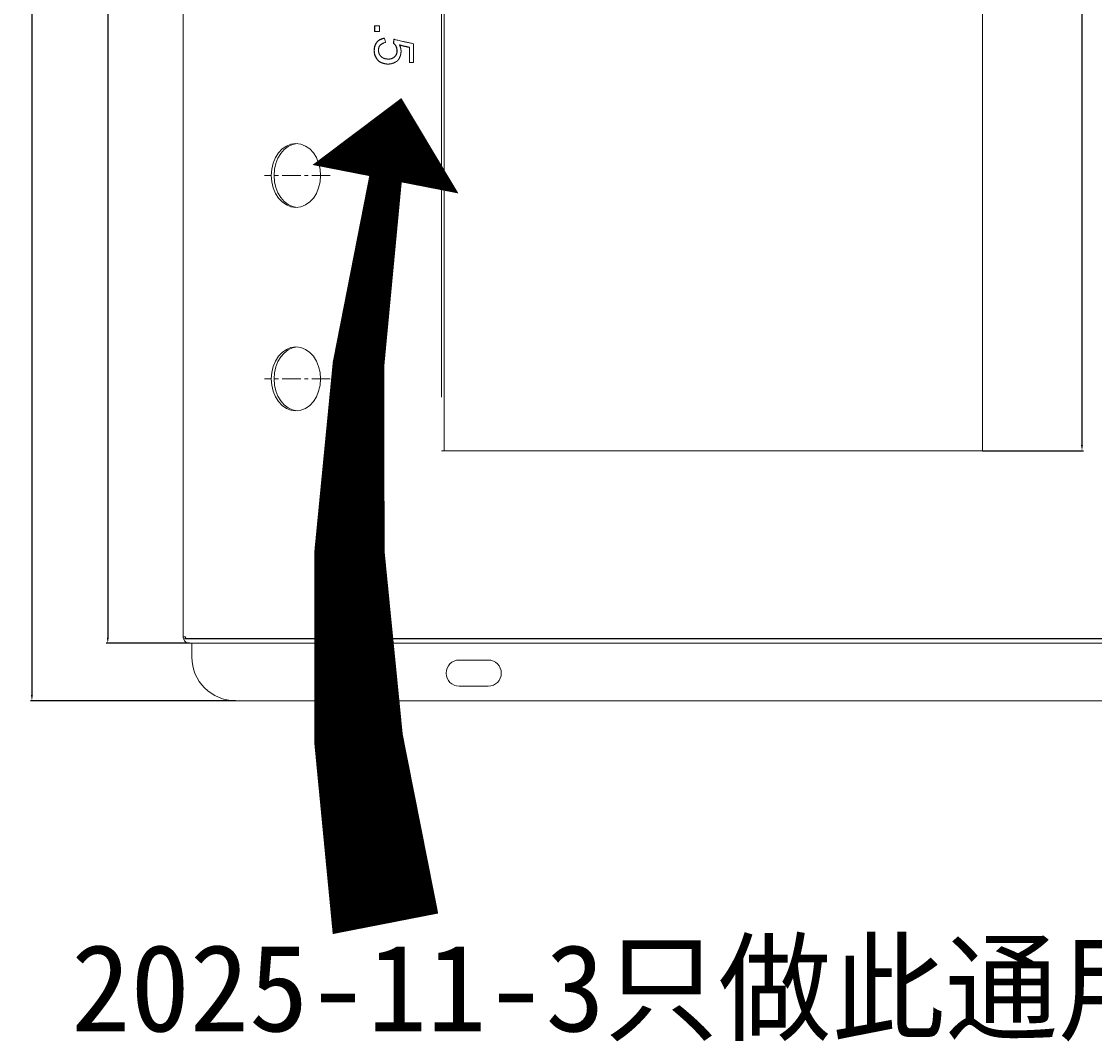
# Model space of a CAD drawing. Header units: millimetres. Extents: x 7284 to 21933, y -3393 to -31.
# Tile 2 of 60: x 8062 to 8431, y -1112 to -761. Entities that reach past the tile are written whole.
import ezdxf

# ---------------------------------------------------------------- set-up
doc = ezdxf.new("R2010")
doc.units = ezdxf.units.MM
doc.header["$PDSIZE"] = -1
doc.linetypes.add('CENTER', pattern=[10.16, 6.35, -1.27, 1.27, -1.27])
doc.layers.add('1', color=7, linetype='Continuous', true_color=0xffffff)
doc.layers.add('60', color=7, linetype='Continuous', true_color=0xffffff)
doc.layers.add('dim', color=84, linetype='Continuous', lineweight=9)
doc.dimstyles.new('ISO-25', dxfattribs={"dimtxt": 2.5, "dimasz": 2.5, "dimexe": 1.25, "dimexo": 0.625, "dimtad": 1, "dimtxsty": 'Standard', "dimcen": 2.5, "dimadec": 0, "dimazin": 0, "dimtfac": 1, "dimtmove": 0, "dimatfit": 3, "dimfxl": 1, "dimarcsym": 0})

# ---------------------------------------------------------------- blocks, each defined once
blk = doc.blocks.new('*D43')
at = {"layer": 'Defpoints', "color": 0, "transparency": 16777216}
for p in [(8120.27, -502.91), (8091.69, -974.91), (8119.84, -974.91)]:
    blk.add_point(p, dxfattribs=at)
at = {"layer": 'dim', "color": 0, "linetype": 'Continuous', "lineweight": -2, "transparency": 16777216}
for p, q in [((8120.27, -502.91), (8091.19, -502.91)), ((8091.69, -504.91), (8091.69, -972.91)), ((8119.84, -974.91), (8091.19, -974.91))]:
    blk.add_line(p, q, dxfattribs=at)
at = {"layer": 'dim', "color": 0, "transparency": 16777216}
for points in [[(8091.36, -504.91), (8092.02, -504.91), (8091.69, -502.91)], [(8091.36, -972.91), (8092.02, -972.91), (8091.69, -974.91)]]:
    blk.add_solid(points, dxfattribs=at)
at = {"layer": 'dim', "color": 0, "transparency": 16777216, "insert": (8089.94, -738.91), "char_height": 2.5, "attachment_point": 5, "rotation": 90}
blk.add_mtext('472', dxfattribs=at)
blk = doc.blocks.new('*D44')
at = {"layer": 'Defpoints', "color": 0, "transparency": 16777216}
for p in [(8182.14, -483.16), (8065.58, -994.66), (8135.64, -994.66)]:
    blk.add_point(p, dxfattribs=at)
at = {"layer": 'dim', "color": 0, "linetype": 'Continuous', "lineweight": -2, "transparency": 16777216}
for p, q in [((8182.14, -483.16), (8065.08, -483.16)), ((8065.58, -485.16), (8065.58, -992.66)), ((8135.64, -994.66), (8065.08, -994.66))]:
    blk.add_line(p, q, dxfattribs=at)
at = {"layer": 'dim', "color": 0, "transparency": 16777216}
for points in [[(8065.25, -485.16), (8065.92, -485.16), (8065.58, -483.16)], [(8065.25, -992.66), (8065.92, -992.66), (8065.58, -994.66)]]:
    blk.add_solid(points, dxfattribs=at)
at = {"layer": 'dim', "color": 0, "transparency": 16777216, "insert": (8063.62, -738.91), "char_height": 2.5, "attachment_point": 5, "rotation": 90}
blk.add_mtext('511,5', dxfattribs=at)
blk = doc.blocks.new('*D186')
at = {"layer": 'Defpoints', "color": 0, "transparency": 16777216}
for p in [(8392.75, -569.16), (8392.75, -908.66), (8426.98, -908.66)]:
    blk.add_point(p, dxfattribs=at)
at = {"layer": 'dim', "color": 0, "linetype": 'Continuous', "lineweight": -2, "transparency": 16777216}
for p, q in [((8392.75, -569.16), (8427.48, -569.16)), ((8426.98, -571.16), (8426.98, -906.66)), ((8392.75, -908.66), (8427.48, -908.66))]:
    blk.add_line(p, q, dxfattribs=at)
at = {"layer": 'dim', "color": 0, "transparency": 16777216}
for points in [[(8426.64, -571.16), (8427.31, -571.16), (8426.98, -569.16)], [(8426.64, -906.66), (8427.31, -906.66), (8426.98, -908.66)]]:
    blk.add_solid(points, dxfattribs=at)
at = {"layer": 'dim', "color": 0, "transparency": 16777216, "insert": (8425.02, -738.91), "char_height": 2.5, "attachment_point": 5, "rotation": 90}
blk.add_mtext('339,5', dxfattribs=at)

msp = doc.modelspace()

# ---------------------------------------------------------------- linework, layer by layer
at = {"layer": '1', "color": 1, "linetype": 'CENTER', "lineweight": 13}
for p, q in [((8168.239, -813.909), (8145.613, -813.909)), ((8168.239, -883.909), (8145.613, -883.909))]:
    msp.add_line(p, q, dxfattribs=at)
at = {"layer": '60', "color": 7, "linetype": 'Continuous', "lineweight": 18}
for p, q in [((8117.639, -972.709), (8117.639, -505.109)), ((8206.566, -569.159), (8206.566, -890.159)), ((8207.521, -569.159), (8207.521, -908.659)), ((8392.752, -908.659), (8392.752, -569.159)), ((8183.535, -764.339), (8183.535, -762.461)), ((8183.535, -762.461), (8185.266, -762.461)), ((8185.266, -764.339), (8183.535, -764.339)), ((8183.598, -762.461), (8183.598, -764.339)), ((8185.266, -762.461), (8185.266, -764.339)), ((8186.918, -766.619), (8187.311, -768.089)), ((8189.986, -768.415), (8190.144, -767.027)), ((8195.494, -775.028), (8195.494, -769.803)), ((8195.557, -769.803), (8195.557, -775.028)), ((8196.91, -768.578), (8196.91, -775.028)), ((8188.147, -775.565), (8188.211, -775.565)), ((8196.91, -775.028), (8195.494, -775.028)), ((8206.566, -908.659), (8392.752, -908.659)), ((8118.437, -972.709), (8117.639, -972.709)), ((8447.948, -973.409), (8117.753, -973.409)), ((8447.278, -973.309), (8118.566, -973.309)), ((8119.839, -974.909), (8448.698, -974.909)), ((8120.639, -975.909), (8120.639, -974.909)), ((8143.515, -973.309), (8143.515, -973.409)), ((8146.402, -973.309), (8146.402, -973.409)), ((8152.175, -973.309), (8152.175, -973.409)), ((8155.062, -973.309), (8155.062, -973.409)), ((8120.639, -975.909), (8120.639, -979.659)), ((8212.639, -980.659), (8222.639, -980.659)), ((8222.639, -989.659), (8212.639, -989.659)), ((8135.639, -994.659), (8707.639, -994.659))]:
    msp.add_line(p, q, dxfattribs=at)
at = {"layer": '60', "color": 7, "linetype": 'Continuous', "lineweight": 13}
msp.add_line((8117.639, -505.109), (8117.639, -972.709), dxfattribs=at)
at = {"layer": '60', "color": 7, "linetype": 'Continuous', "lineweight": 18}
for centre, radius, start, end in [((8119.839, -972.709), 2.2, 198.553, 270), ((8135.639, -979.659), 15, 180, 270), ((8212.639, -985.159), 4.5, 90, 270), ((8222.639, -985.159), 4.5, 270, 90)]:
    msp.add_arc(centre, radius, start, end, dxfattribs=at)
for centre in [(8156.449, -813.909), (8156.449, -883.909)]:
    msp.add_ellipse(centre, major_axis=(0, -11), ratio=0.7709568, dxfattribs=at)
for centre, start_param, end_param in [((8157.404, -813.909), 3.197945, 4.712389), ((8157.404, -813.909), 4.712389, 6.2268329), ((8157.404, -883.909), 3.197945, 4.712389), ((8157.404, -883.909), 4.712389, 6.2268329)]:
    msp.add_ellipse(centre, major_axis=(0, -11), ratio=0.7709568, start_param=start_param, end_param=end_param, dxfattribs=at)
for points, degree in [([(8183.377, -770.456), (8183.456, -769.232), (8184.243, -768.129)], 2), ([(8184.307, -768.129), (8183.52, -769.232), (8183.441, -770.456)], 2), ([(8184.243, -768.129), (8185.03, -767.027), (8186.918, -766.619)], 2), ([(8186.982, -766.619), (8185.093, -767.027), (8184.307, -768.129)], 2), ([(8187.311, -768.089), (8185.187, -768.66), (8184.951, -770.048)], 2), ([(8190.207, -767.027), (8190.05, -768.415)], 1), ([(8190.144, -767.027), (8190.616, -767.191), (8196.91, -768.578)], 2), ([(8183.653, -772.62), (8183.299, -771.681), (8183.377, -770.456)], 2), ([(8183.441, -770.456), (8183.362, -771.681), (8183.716, -772.62)], 2), ([(8184.951, -770.048), (8184.715, -771.436), (8185.226, -772.293)], 2), ([(8189.986, -768.415), (8190.05, -768.415)], 1), ([(8191.088, -770.089), (8190.852, -769.068), (8189.986, -768.415)], 2), ([(8190.05, -768.415), (8190.915, -769.068), (8191.151, -770.089)], 2), ([(8191.088, -771.926), (8191.324, -771.109), (8191.088, -770.089)], 2), ([(8191.151, -770.089), (8191.387, -771.109), (8191.151, -771.926)], 2), ([(8192.11, -768.987), (8192.174, -768.987)], 1), ([(8195.494, -769.803), (8193.369, -769.395), (8192.11, -768.987)], 2), ([(8192.11, -768.987), (8192.661, -770.211), (8192.622, -771.273)], 2), ([(8192.622, -771.273), (8192.583, -772.334), (8192.15, -773.314)], 2), ([(8192.174, -768.987), (8193.433, -769.395), (8195.557, -769.803)], 2), ([(8195.494, -769.803), (8195.557, -769.803)], 1), ([(8184.597, -774.212), (8184.007, -773.559), (8183.653, -772.62)], 2), ([(8183.716, -772.62), (8184.071, -773.559), (8184.661, -774.212)], 2), ([(8186.092, -775.191), (8185.187, -774.865), (8184.597, -774.212)], 2), ([(8184.661, -774.212), (8185.251, -774.865), (8186.155, -775.191)], 2), ([(8185.226, -772.293), (8185.738, -773.15), (8186.564, -773.518)], 2), ([(8187.862, -775.559), (8186.997, -775.518), (8186.092, -775.191)], 2), ([(8186.155, -775.191), (8187.06, -775.518), (8187.926, -775.559)], 2), ([(8186.564, -773.518), (8187.39, -773.885), (8188.413, -773.844)], 2), ([(8189.475, -775.395), (8188.727, -775.6), (8187.862, -775.559)], 2), ([(8188.413, -773.844), (8189.435, -773.803), (8190.144, -773.273)], 2), ([(8188.413, -773.844), (8188.476, -773.844)], 1), ([(8190.207, -773.273), (8189.499, -773.803), (8188.476, -773.844)], 2), ([(8190.97, -774.742), (8190.222, -775.191), (8189.475, -775.395)], 2), ([(8190.144, -773.273), (8190.852, -772.742), (8191.088, -771.926)], 2), ([(8191.151, -771.926), (8190.915, -772.742), (8190.207, -773.273)], 2), ([(8192.15, -773.314), (8191.717, -774.293), (8190.97, -774.742)], 2)]:
    msp.add_open_spline(points, degree=degree, dxfattribs=at)
for points, knots in [([(8117.639, -972.709), (8117.639, -972.829), (8117.648, -972.947), (8117.686, -973.18), (8117.715, -973.295), (8117.753, -973.409)], [0, 0, 0, 0, 0.5, 0.5, 1, 1, 1, 1]), ([(8118.437, -972.709), (8118.45, -972.81), (8118.467, -972.91), (8118.499, -973.061), (8118.511, -973.111), (8118.536, -973.211), (8118.55, -973.26), (8118.566, -973.309)], [0, 0, 0, 0, 0.5, 0.5, 0.75, 0.75, 1, 1, 1, 1]), ([(8119.495, -973.319), (8119.519, -973.333), (8119.545, -973.345), (8119.581, -973.36), (8119.592, -973.364), (8119.614, -973.372), (8119.625, -973.376), (8119.658, -973.386), (8119.68, -973.391), (8119.747, -973.405), (8119.792, -973.409), (8119.839, -973.409)], [0, 0, 0, 0, 0.2341567, 0.2341567, 0.3298871, 0.3298871, 0.4256175, 0.4256175, 0.6170783, 0.6170783, 1, 1, 1, 1])]:
    msp.add_open_spline(points, degree=3, knots=knots, dxfattribs=at)
at = {"layer": 'dim', "color": 1}
msp.add_lwpolyline([(8192.72, -787.263, 0, 51.213, 0), (8187.268, -815.188, 11.381, 36.987, 0.0967219), (8187.268, -1071.42, 36.987, 36.987, 0.0967219)], format="xyseb", dxfattribs=at)

# ---------------------------------------------------------------- texts
at = {"layer": 'dim', "color": 6, "insert": (8079.111, -1078.473), "char_height": 30, "width": 1055.10885, "attachment_point": 1}
msp.add_mtext('2025-11-3只做此通用尺寸', dxfattribs=at)

# ---------------------------------------------------------------- dimensions: what is measured, and where the dimension line sits
at = {"layer": 'dim'}
for base, p1, p2, picture, middle in [((8065.582, -994.659), (8182.139, -483.159), (8135.639, -994.659), '*D44', (8063.623, -738.909)), ((8091.69, -974.909), (8120.265, -502.909), (8119.839, -974.909), '*D43', (8089.94, -738.909)), ((8426.978, -908.659), (8392.752, -569.159), (8392.752, -908.659), '*D186', (8425.019, -738.909))]:
    dim = msp.add_linear_dim(base=base, p1=p1, p2=p2, angle=90, dimstyle='ISO-25', override={"dimasz": 2, "dimexe": 0.49975, "dimexo": 0, "dimgap": 0.49975, "dimadec": 2, "dimazin": 2, "dimtzin": 0, "dimarcsym": 1}, dxfattribs=at)
    dim.commit()
    dim.dimension.update_dxf_attribs({"geometry": picture, "text_midpoint": middle})

doc.saveas('drawing.dxf')
